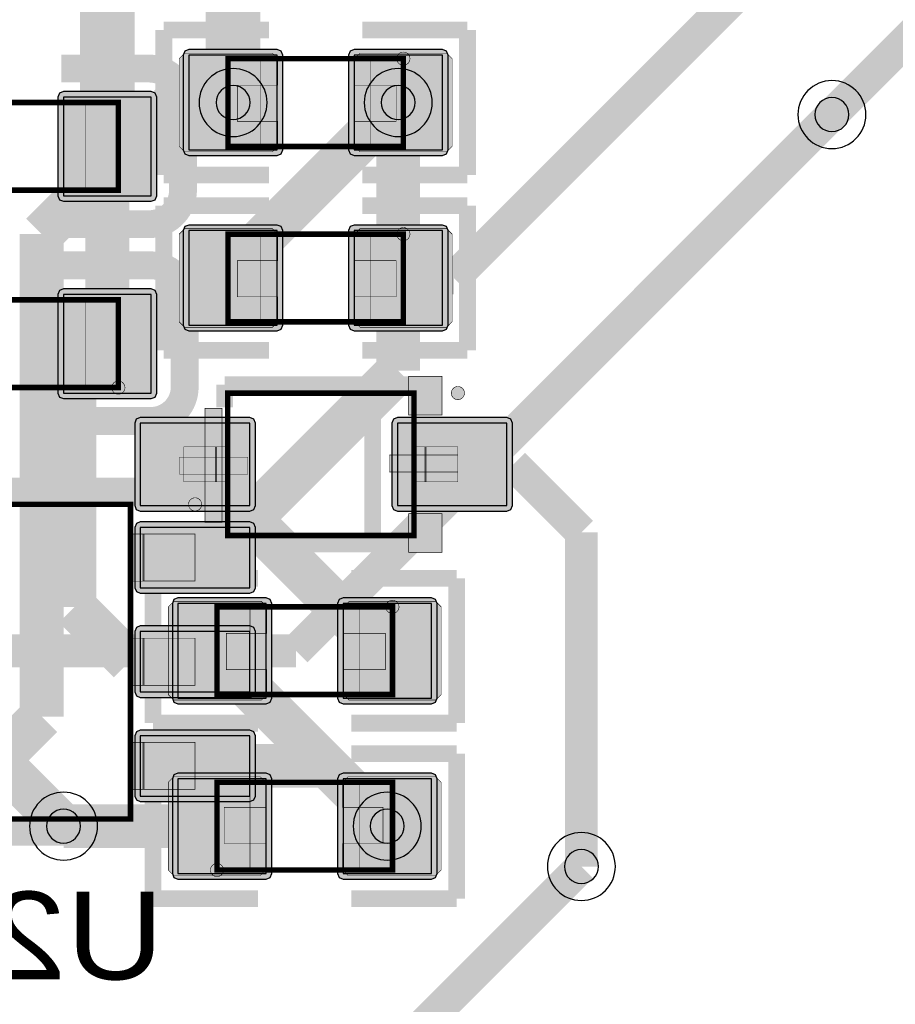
# Model space of a CAD drawing. Header units: millimetres. Extents: x -8 to 125, y -6 to 113.
# Tile 5 of 142: x 23.58 to 31.57, y 11.44 to 20.42. Entities that reach past the tile are written whole.
import ezdxf
from ezdxf.enums import TextEntityAlignment as Align

# ---------------------------------------------------------------- set-up
doc = ezdxf.new("R2010")
doc.units = ezdxf.units.MM
for name, color, linetype, true_color in [('Bottom Layer', 7, 'Continuous', 0x0000ff), ('Bottom Paste Mask Layer', 7, 'Continuous', 0x800000), ('Bottom Silkscreen Layer', 7, 'Continuous', 0x66cc33), ('Bottom Solder Mask Layer', 7, 'Continuous', 0xaa00ff), ('Component Marking Layer', 7, 'Continuous', 0x66ffcc), ('Component Shape Layer', 7, 'Continuous', 0x00cccc), ('Document Layer', 7, 'Continuous', 0xffffff), ('Hole Layer', 7, 'Continuous', 0x222222), ('Inner1', 7, 'Continuous', 0x999966), ('Multi-Layer', 7, 'Continuous', 0xc0c0c0), ('Pin Floating Layer', 7, 'Continuous', 0xff99ff), ('Pin Soldering Layer', 7, 'Continuous', 0xcc9999), ('Top Layer', 7, 'Continuous', 0xff0000), ('Top Paste Mask Layer', 7, 'Continuous', 0x808080), ('Top Silkscreen Layer', 7, 'Continuous', 0xffcc00), ('Top Solder Mask Layer', 7, 'Continuous', 0x800080)]:
    doc.layers.add(name, color=color, linetype=linetype, true_color=true_color)
doc.styles.get("Standard").update_dxf_attribs({"font": 'arial.ttf'})

msp = doc.modelspace()

# ---------------------------------------------------------------- hatches: boundary and pattern name
at = {"layer": 'Bottom Layer'}
for points in [[(23.9781, 19.718), (23.9781, 18.818), (24.7781, 18.818), (24.7781, 19.718)], [(24.7781, 17.018), (24.7781, 17.918), (23.9781, 17.918), (23.9781, 17.018)], [(24.6781, 15.7929), (24.6781, 15.2429), (25.6781, 15.2429), (25.6781, 15.7929)], [(24.6781, 14.843), (24.6781, 14.293), (25.6781, 14.293), (25.6781, 14.843)], [(24.6781, 13.893), (24.6781, 13.343), (25.6781, 13.343), (25.6781, 13.893)]]:
    msp.add_hatch(color=256, dxfattribs=at).paths.add_polyline_path(points)
at = {"layer": 'Bottom Paste Mask Layer'}
for points in [[(23.9781, 19.718), (23.9781, 18.818), (24.7781, 18.818), (24.7781, 19.718)], [(24.7781, 17.018), (24.7781, 17.918), (23.9781, 17.918), (23.9781, 17.018)], [(24.6781, 15.7929), (24.6781, 15.2429), (25.6781, 15.2429), (25.6781, 15.7929)], [(24.6781, 14.843), (24.6781, 14.293), (25.6781, 14.293), (25.6781, 14.843)], [(24.6781, 13.893), (24.6781, 13.343), (25.6781, 13.343), (25.6781, 13.893)]]:
    msp.add_hatch(color=256, dxfattribs=at).paths.add_polyline_path(points)
at = {"layer": 'Bottom Solder Mask Layer'}
for points in [[(23.9273, 19.718), (23.9273, 18.818), (23.9422, 18.7821), (23.9781, 18.7672), (24.7781, 18.7672), (24.814, 18.7821), (24.8289, 18.818), (24.8289, 19.718), (24.814, 19.7539), (24.7781, 19.7688), (23.9781, 19.7688), (23.9422, 19.7539)], [(24.8289, 17.018), (24.8289, 17.918), (24.814, 17.9539), (24.7781, 17.9688), (23.9781, 17.9688), (23.9422, 17.9539), (23.9273, 17.918), (23.9273, 17.018), (23.9422, 16.9821), (23.9781, 16.9672), (24.7781, 16.9672), (24.814, 16.9821)], [(24.6273, 15.7929), (24.6273, 15.2429), (24.6422, 15.207), (24.6781, 15.1921), (25.6781, 15.1921), (25.714, 15.207), (25.7289, 15.2429), (25.7289, 15.7929), (25.714, 15.8289), (25.6781, 15.8437), (24.6781, 15.8437), (24.6422, 15.8289)], [(24.6273, 14.843), (24.6273, 14.293), (24.6422, 14.257), (24.6781, 14.2422), (25.6781, 14.2422), (25.714, 14.257), (25.7289, 14.293), (25.7289, 14.843), (25.714, 14.8789), (25.6781, 14.8938), (24.6781, 14.8938), (24.6422, 14.8789)], [(24.6273, 13.893), (24.6273, 13.343), (24.6422, 13.3071), (24.6781, 13.2922), (25.6781, 13.2922), (25.714, 13.3071), (25.7289, 13.343), (25.7289, 13.893), (25.714, 13.9289), (25.6781, 13.9438), (24.6781, 13.9438), (24.6422, 13.9289)]]:
    msp.add_hatch(color=256, dxfattribs=at).paths.add_polyline_path(points)
at = {"layer": 'Component Marking Layer'}
for points in [[(27.0181, 20.068, 1), (27.1381, 20.068, 1)], [(27.0181, 18.468, 1), (27.1381, 18.468, 1)], [(24.4181, 17.068, 1), (24.5381, 17.068, 1)], [(27.5156, 17.018, 1), (27.6356, 17.018, 1)], [(25.1181, 16.0031, 1), (25.2381, 16.0031, 1)], [(26.9181, 15.068, 1), (27.0381, 15.068, 1)], [(25.3181, 12.668, 1), (25.4381, 12.668, 1)]]:
    msp.add_hatch(color=256, dxfattribs=at).paths.add_polyline_path(points)
at = {"layer": 'Document Layer'}
for points in [[(25.2676, 15.838), (25.2676, 16.878), (25.4236, 16.878), (25.4236, 15.838)], [(27.5756, 16.298), (27.5756, 16.454), (26.9516, 16.454), (26.9516, 16.298)], [(25.0356, 16.278), (25.0356, 16.434), (25.6596, 16.434), (25.6596, 16.278)]]:
    msp.add_hatch(color=256, dxfattribs=at).paths.add_polyline_path(points)
at = {"layer": 'Pin Floating Layer'}
for points in [[(25.3656, 16.2081), (25.3656, 16.5281), (25.4856, 16.5281), (25.4856, 16.2081)], [(27.1656, 16.2081), (27.1656, 16.5281), (27.2856, 16.5281), (27.2856, 16.2081)], [(24.713, 15.3029), (24.713, 15.7329), (24.568, 15.7329), (24.568, 15.3029)], [(24.713, 14.3529), (24.713, 14.7829), (24.568, 14.7829), (24.568, 14.3529)], [(24.713, 13.403), (24.713, 13.833), (24.568, 13.833), (24.568, 13.403)]]:
    msp.add_hatch(color=256, dxfattribs=at).paths.add_polyline_path(points)
at = {"layer": 'Pin Soldering Layer'}
for points in [[(25.4781, 20.068), (25.4781, 19.268), (25.7781, 19.268), (25.7781, 20.068)], [(27.0781, 20.068), (27.0781, 19.268), (26.7781, 19.268), (26.7781, 20.068)], [(24.4781, 19.668), (24.4781, 18.868), (24.1781, 18.868), (24.1781, 19.668)], [(25.4781, 18.468), (25.4781, 17.668), (25.7781, 17.668), (25.7781, 18.468)], [(27.0781, 18.468), (27.0781, 17.668), (26.7781, 17.668), (26.7781, 18.468)], [(24.4781, 17.068), (24.4781, 17.868), (24.1781, 17.868), (24.1781, 17.068)], [(25.0756, 16.2081), (25.0756, 16.5281), (25.3756, 16.5281), (25.3756, 16.2081)], [(27.2756, 16.2081), (27.2756, 16.5281), (27.5756, 16.5281), (27.5756, 16.2081)], [(24.7031, 15.7331), (24.7031, 15.3031), (25.1781, 15.3031), (25.1781, 15.7331)], [(25.3781, 15.068), (25.3781, 14.268), (25.6781, 14.268), (25.6781, 15.068)], [(26.9781, 15.068), (26.9781, 14.268), (26.6781, 14.268), (26.6781, 15.068)], [(24.7031, 14.7831), (24.7031, 14.353), (25.1781, 14.353), (25.1781, 14.7831)], [(24.7031, 13.8331), (24.7031, 13.4031), (25.1781, 13.4031), (25.1781, 13.8331)], [(25.3781, 12.668), (25.3781, 13.468), (25.6781, 13.468), (25.6781, 12.668)], [(26.9781, 12.668), (26.9781, 13.468), (26.6781, 13.468), (26.6781, 12.668)]]:
    msp.add_hatch(color=256, dxfattribs=at).paths.add_polyline_path(points)
at = {"layer": 'Top Layer'}
for points in [[(25.9279, 19.236), (25.9279, 20.1), (25.1215, 20.1), (25.1215, 19.236)], [(27.4347, 19.236), (27.4347, 20.1), (26.6282, 20.1), (26.6282, 19.236)], [(25.9279, 17.636), (25.9279, 18.5), (25.1215, 18.5), (25.1215, 17.636)], [(27.4347, 17.636), (27.4347, 18.5), (26.6282, 18.5), (26.6282, 17.636)], [(25.6781, 15.993), (25.6781, 16.743), (24.6781, 16.743), (24.6781, 15.993)], [(28.0232, 15.993), (28.0232, 16.743), (27.0232, 16.743), (27.0232, 15.993)], [(25.8279, 14.236), (25.8279, 15.1), (25.0215, 15.1), (25.0215, 14.236)], [(27.3347, 14.236), (27.3347, 15.1), (26.5282, 15.1), (26.5282, 14.236)], [(25.0215, 13.5), (25.0215, 12.636), (25.8279, 12.636), (25.8279, 13.5)], [(26.5282, 13.5), (26.5282, 12.636), (27.3347, 12.636), (27.3347, 13.5)]]:
    msp.add_hatch(color=256, dxfattribs=at).paths.add_polyline_path(points)
at = {"layer": 'Top Paste Mask Layer'}
for points in [[(25.083, 19.218), (25.883, 19.218), (25.9331, 19.268), (25.9331, 19.496), (25.5631, 19.496), (25.5631, 19.826), (25.9331, 19.826), (25.9331, 20.068), (25.883, 20.118), (25.083, 20.118), (25.0331, 20.068), (25.0331, 19.268)], [(26.6331, 19.268), (26.6331, 19.496), (27.013, 19.496), (27.013, 19.826), (26.6331, 19.826), (26.6331, 20.068), (26.683, 20.118), (27.473, 20.118), (27.523, 20.068), (27.523, 19.268), (27.473, 19.218), (26.683, 19.218)], [(25.083, 17.618), (25.883, 17.618), (25.9331, 17.668), (25.9331, 17.896), (25.5631, 17.896), (25.5631, 18.226), (25.9331, 18.226), (25.9331, 18.468), (25.883, 18.518), (25.083, 18.518), (25.0331, 18.468), (25.0331, 17.668)], [(26.6331, 17.668), (26.6331, 17.896), (27.013, 17.896), (27.013, 18.226), (26.6331, 18.226), (26.6331, 18.468), (26.683, 18.518), (27.473, 18.518), (27.523, 18.468), (27.523, 17.668), (27.473, 17.618), (26.683, 17.618)], [(25.6781, 15.993), (25.6781, 16.743), (24.6781, 16.743), (24.6781, 15.993)], [(28.0232, 15.993), (28.0232, 16.743), (27.0232, 16.743), (27.0232, 15.993)], [(24.983, 14.218), (25.783, 14.218), (25.8331, 14.268), (25.8331, 14.496), (25.4631, 14.496), (25.4631, 14.826), (25.8331, 14.826), (25.8331, 15.068), (25.783, 15.118), (24.983, 15.118), (24.9331, 15.068), (24.9331, 14.268)], [(26.5331, 14.268), (26.5331, 14.496), (26.913, 14.496), (26.913, 14.826), (26.5331, 14.826), (26.5331, 15.068), (26.583, 15.118), (27.373, 15.118), (27.423, 15.068), (27.423, 14.268), (27.373, 14.218), (26.583, 14.218)], [(25.8231, 13.4679), (25.8231, 13.24), (25.4431, 13.24), (25.4431, 12.91), (25.8231, 12.91), (25.8231, 12.6679), (25.7731, 12.618), (24.9831, 12.618), (24.9331, 12.6679), (24.9331, 13.4679), (24.9831, 13.518), (25.7731, 13.518)], [(27.3731, 13.518), (26.5731, 13.518), (26.5231, 13.4679), (26.5231, 13.24), (26.8931, 13.24), (26.8931, 12.91), (26.5231, 12.91), (26.5231, 12.6679), (26.5731, 12.618), (27.3731, 12.618), (27.4231, 12.6679), (27.4231, 13.4679)]]:
    msp.add_hatch(color=256, dxfattribs=at).paths.add_polyline_path(points)
at = {"layer": 'Top Silkscreen Layer'}
for points in [[(27.1256, 17.1704), (27.1256, 16.818), (27.4304, 16.818), (27.4304, 17.1704)], [(27.1256, 15.5656), (27.1256, 15.918), (27.4304, 15.918), (27.4304, 15.5656)]]:
    msp.add_hatch(color=256, dxfattribs=at).paths.add_polyline_path(points)
at = {"layer": 'Top Solder Mask Layer'}
for points in [[(25.9787, 19.236), (25.9787, 20.1), (25.9639, 20.1359), (25.9279, 20.1508), (25.1215, 20.1508), (25.0855, 20.1359), (25.0707, 20.1), (25.0707, 19.236), (25.0855, 19.2001), (25.1215, 19.1852), (25.9279, 19.1852), (25.9639, 19.2001)], [(27.4855, 19.236), (27.4855, 20.1), (27.4706, 20.1359), (27.4347, 20.1508), (26.6282, 20.1508), (26.5923, 20.1359), (26.5774, 20.1), (26.5774, 19.236), (26.5923, 19.2001), (26.6282, 19.1852), (27.4347, 19.1852), (27.4706, 19.2001)], [(25.9787, 17.636), (25.9787, 18.5), (25.9639, 18.5359), (25.9279, 18.5508), (25.1215, 18.5508), (25.0855, 18.5359), (25.0707, 18.5), (25.0707, 17.636), (25.0855, 17.6001), (25.1215, 17.5852), (25.9279, 17.5852), (25.9639, 17.6001)], [(27.4855, 17.636), (27.4855, 18.5), (27.4706, 18.5359), (27.4347, 18.5508), (26.6282, 18.5508), (26.5923, 18.5359), (26.5774, 18.5), (26.5774, 17.636), (26.5923, 17.6001), (26.6282, 17.5852), (27.4347, 17.5852), (27.4706, 17.6001)], [(25.7289, 15.993), (25.7289, 16.743), (25.714, 16.7789), (25.6781, 16.7938), (24.6781, 16.7938), (24.6421, 16.7789), (24.6273, 16.743), (24.6273, 15.993), (24.6421, 15.9571), (24.6781, 15.9422), (25.6781, 15.9422), (25.714, 15.9571)], [(28.074, 15.993), (28.074, 16.743), (28.0592, 16.7789), (28.0232, 16.7938), (27.0232, 16.7938), (26.9873, 16.7789), (26.9724, 16.743), (26.9724, 15.993), (26.9873, 15.9571), (27.0232, 15.9422), (28.0232, 15.9422), (28.0592, 15.9571)], [(25.8787, 14.236), (25.8787, 15.1), (25.8639, 15.1359), (25.8279, 15.1508), (25.0215, 15.1508), (24.9855, 15.1359), (24.9707, 15.1), (24.9707, 14.236), (24.9855, 14.2001), (25.0215, 14.1852), (25.8279, 14.1852), (25.8639, 14.2001)], [(27.3855, 14.236), (27.3855, 15.1), (27.3706, 15.1359), (27.3347, 15.1508), (26.5282, 15.1508), (26.4923, 15.1359), (26.4774, 15.1), (26.4774, 14.236), (26.4923, 14.2001), (26.5282, 14.1852), (27.3347, 14.1852), (27.3706, 14.2001)], [(24.9707, 13.5), (24.9707, 12.636), (24.9855, 12.6), (25.0215, 12.5852), (25.8279, 12.5852), (25.8639, 12.6), (25.8787, 12.636), (25.8787, 13.5), (25.8639, 13.5359), (25.8279, 13.5508), (25.0215, 13.5508), (24.9855, 13.5359)], [(26.4774, 13.5), (26.4774, 12.636), (26.4923, 12.6), (26.5282, 12.5852), (27.3347, 12.5852), (27.3706, 12.6), (27.3855, 12.636), (27.3855, 13.5), (27.3706, 13.5359), (27.3347, 13.5508), (26.5282, 13.5508), (26.4923, 13.5359)]]:
    msp.add_hatch(color=256, dxfattribs=at).paths.add_polyline_path(points)

# ---------------------------------------------------------------- linework, layer by layer
at = {"layer": 'Bottom Layer'}
for points, const_width in [([(24.3781, 20.834), (24.3781, 19.268)], 0.5), ([(27.0314, 19.668), (27.0314, 17.2213)], 0.4), ([(24.3781, 19.268), (24.3781, 17.468)], 0.4), ([(24.3781, 17.468), (24.0781, 17.168)], 0.4), ([(24.0781, 17.168), (24.0781, 15.068)], 0.4), ([(27.0314, 17.2213), (25.328, 15.5179)], 0.4), ([(25.328, 15.5179), (25.1781, 15.5179)], 0.4), ([(24.5781, 14.568), (24.0781, 15.068)], 0.4), ([(25.1781, 14.568), (24.5781, 14.568)], 0.4), ([(23.9781, 13.068), (23.3781, 13.668)], 0.4), ([(26.3814, 13.618), (25.1781, 13.618)], 0.4), ([(26.9314, 13.068), (26.3814, 13.618)], 0.4), ([(28.7021, 12.6993), (26.4168, 10.414)], 0.3)]:
    msp.add_lwpolyline(points, dxfattribs=dict(at, const_width=const_width))
for points in [[(23.9781, 19.718), (23.9781, 18.818), (24.7781, 18.818), (24.7781, 19.718)], [(24.7781, 17.018), (24.7781, 17.918), (23.9781, 17.918), (23.9781, 17.018)], [(24.6781, 15.7929), (24.6781, 15.2429), (25.6781, 15.2429), (25.6781, 15.7929)], [(24.6781, 14.843), (24.6781, 14.293), (25.6781, 14.293), (25.6781, 14.843)], [(24.6781, 13.893), (24.6781, 13.343), (25.6781, 13.343), (25.6781, 13.893)]]:
    msp.add_lwpolyline(points, close=True, dxfattribs=at)
at = {"layer": 'Bottom Paste Mask Layer'}
for points in [[(23.9781, 19.718), (23.9781, 18.818), (24.7781, 18.818), (24.7781, 19.718)], [(24.7781, 17.018), (24.7781, 17.918), (23.9781, 17.918), (23.9781, 17.018)], [(24.6781, 15.7929), (24.6781, 15.2429), (25.6781, 15.2429), (25.6781, 15.7929)], [(24.6781, 14.843), (24.6781, 14.293), (25.6781, 14.293), (25.6781, 14.843)], [(24.6781, 13.893), (24.6781, 13.343), (25.6781, 13.343), (25.6781, 13.893)]]:
    msp.add_lwpolyline(points, close=True, dxfattribs=at)
at = {"layer": 'Bottom Silkscreen Layer', "const_width": 0.254}
for points in [[(23.9583, 19.978), (24.7583, 19.978)], [(23.9583, 19.978), (24.7583, 19.978)], [(25.0681, 18.8682), (25.0681, 19.6682)], [(25.0681, 18.8682), (25.0681, 19.6682)], [(23.9583, 18.5584), (24.7583, 18.5584)], [(23.9583, 18.5584), (24.7583, 18.5584)], [(23.9737, 18.1834), (24.7737, 18.1834)], [(23.9737, 18.1834), (24.7737, 18.1834)], [(25.0835, 17.8736), (25.0835, 17.0736)], [(25.0835, 17.8736), (25.0835, 17.0736)], [(23.9737, 16.7638), (24.7737, 16.7638)], [(23.9737, 16.7638), (24.7737, 16.7638)], [(22.8781, 16.1181), (24.6781, 16.1181)], [(22.8781, 16.1181), (24.6781, 16.1181)], [(22.8781, 13.0181), (24.6781, 13.0181)], [(22.8781, 13.0181), (24.6781, 13.0181)]]:
    msp.add_lwpolyline(points, dxfattribs=at)
for points in [[(25.0681, 19.6682, 0.414214), (24.7582, 19.978)], [(25.0681, 19.6682, 0.414214), (24.7582, 19.978)], [(24.7582, 18.5584, 0.414239), (25.0681, 18.8682)], [(24.7582, 18.5584, 0.414239), (25.0681, 18.8682)], [(25.0836, 17.8736, 0.414214), (24.7737, 18.1834)], [(25.0836, 17.8736, 0.414214), (24.7737, 18.1834)], [(24.7737, 16.7638, 0.414239), (25.0836, 17.0736)], [(24.7737, 16.7638, 0.414239), (25.0836, 17.0736)]]:
    msp.add_lwpolyline(points, format="xyb", dxfattribs=at)
msp.add_lwpolyline([(25.0481, 16.219, 1), (25.3021, 16.219, 1)], format="xyb", close=True, dxfattribs=at)
msp.add_lwpolyline([(25.0481, 16.219, 1), (25.3021, 16.219, 1)], format="xyb", close=True, dxfattribs=at)
at = {"layer": 'Bottom Solder Mask Layer'}
for points in [[(23.9273, 19.718), (23.9273, 18.818), (23.9422, 18.7821), (23.9781, 18.7672), (24.7781, 18.7672), (24.814, 18.7821), (24.8289, 18.818), (24.8289, 19.718), (24.814, 19.7539), (24.7781, 19.7688), (23.9781, 19.7688), (23.9422, 19.7539)], [(24.8289, 17.018), (24.8289, 17.918), (24.814, 17.9539), (24.7781, 17.9688), (23.9781, 17.9688), (23.9422, 17.9539), (23.9273, 17.918), (23.9273, 17.018), (23.9422, 16.9821), (23.9781, 16.9672), (24.7781, 16.9672), (24.814, 16.9821)], [(24.6273, 15.7929), (24.6273, 15.2429), (24.6422, 15.207), (24.6781, 15.1921), (25.6781, 15.1921), (25.714, 15.207), (25.7289, 15.2429), (25.7289, 15.7929), (25.714, 15.8289), (25.6781, 15.8437), (24.6781, 15.8437), (24.6422, 15.8289)], [(24.6273, 14.843), (24.6273, 14.293), (24.6422, 14.257), (24.6781, 14.2422), (25.6781, 14.2422), (25.714, 14.257), (25.7289, 14.293), (25.7289, 14.843), (25.714, 14.8789), (25.6781, 14.8938), (24.6781, 14.8938), (24.6422, 14.8789)], [(24.6273, 13.893), (24.6273, 13.343), (24.6422, 13.3071), (24.6781, 13.2922), (25.6781, 13.2922), (25.714, 13.3071), (25.7289, 13.343), (25.7289, 13.893), (25.714, 13.9289), (25.6781, 13.9438), (24.6781, 13.9438), (24.6422, 13.9289)]]:
    msp.add_lwpolyline(points, close=True, dxfattribs=at)
at = {"layer": 'Component Marking Layer', "const_width": 0.00508}
for points in [[(27.0181, 20.068, 1), (27.1381, 20.068, 1)], [(27.0181, 18.468, 1), (27.1381, 18.468, 1)], [(24.4181, 17.068, 1), (24.5381, 17.068, 1)], [(27.5156, 17.018, 1), (27.6356, 17.018, 1)], [(25.1181, 16.0031, 1), (25.2381, 16.0031, 1)], [(26.9181, 15.068, 1), (27.0381, 15.068, 1)], [(25.3181, 12.668, 1), (25.4381, 12.668, 1)]]:
    msp.add_lwpolyline(points, format="xyb", close=True, dxfattribs=at)
at = {"layer": 'Component Shape Layer', "const_width": 0.0508}
for points in [[(27.0781, 20.068), (27.0781, 19.268), (25.4781, 19.268), (25.4781, 20.068)], [(27.0781, 20.068), (27.0781, 19.268), (25.4781, 19.268), (25.4781, 20.068)], [(22.8781, 19.668), (22.8781, 18.868), (24.4781, 18.868), (24.4781, 19.668)], [(22.8781, 19.668), (22.8781, 18.868), (24.4781, 18.868), (24.4781, 19.668)], [(27.0781, 18.468), (27.0781, 17.668), (25.4781, 17.668), (25.4781, 18.468)], [(27.0781, 18.468), (27.0781, 17.668), (25.4781, 17.668), (25.4781, 18.468)], [(24.4781, 17.068), (24.4781, 17.868), (22.8781, 17.868), (22.8781, 17.068)], [(24.4781, 17.068), (24.4781, 17.868), (22.8781, 17.868), (22.8781, 17.068)], [(25.4756, 15.718), (25.4756, 17.018), (27.1756, 17.018), (27.1756, 15.718)], [(25.4756, 15.718), (25.4756, 17.018), (27.1756, 17.018), (27.1756, 15.718)], [(22.9681, 16.0031), (22.9681, 13.1331), (24.5881, 13.1331), (24.5881, 16.0031)], [(22.9681, 16.0031), (22.9681, 13.1331), (24.5881, 13.1331), (24.5881, 16.0031)], [(26.9781, 15.068), (26.9781, 14.268), (25.3781, 14.268), (25.3781, 15.068)], [(26.9781, 15.068), (26.9781, 14.268), (25.3781, 14.268), (25.3781, 15.068)], [(25.3781, 12.668), (25.3781, 13.468), (26.9781, 13.468), (26.9781, 12.668)], [(25.3781, 12.668), (25.3781, 13.468), (26.9781, 13.468), (26.9781, 12.668)]]:
    msp.add_lwpolyline(points, close=True, dxfattribs=at)
at = {"layer": 'Document Layer', "const_width": 0.00508}
for points in [[(25.2676, 15.838), (25.2676, 16.878), (25.4236, 16.878), (25.4236, 15.838)], [(25.2676, 15.838), (25.2676, 16.878), (25.4236, 16.878), (25.4236, 15.838)], [(25.0356, 16.278), (25.0356, 16.434), (25.6596, 16.434), (25.6596, 16.278)], [(25.0356, 16.278), (25.0356, 16.434), (25.6596, 16.434), (25.6596, 16.278)], [(27.5756, 16.298), (27.5756, 16.454), (26.9516, 16.454), (26.9516, 16.298)], [(27.5756, 16.298), (27.5756, 16.454), (26.9516, 16.454), (26.9516, 16.298)]]:
    msp.add_lwpolyline(points, close=True, dxfattribs=at)
at = {"layer": 'Document Layer', "const_width": 0.2}
msp.add_lwpolyline([(25.078, 15.5179, 1), (25.2782, 15.5179, 1)], format="xyb", close=True, dxfattribs=at)
msp.add_lwpolyline([(25.078, 15.5179, 1), (25.2782, 15.5179, 1)], format="xyb", close=True, dxfattribs=at)
at = {"layer": 'Hole Layer'}
for points in [[(25.3697, 19.668, 1), (25.6797, 19.668, 1)], [(26.8764, 19.668, 1), (27.1864, 19.668, 1)], [(30.8331, 19.558, 1), (31.1431, 19.558, 1)], [(23.8231, 13.068, 1), (24.1331, 13.068, 1)], [(26.7764, 13.068, 1), (27.0864, 13.068, 1)], [(28.5471, 12.7, 1), (28.8571, 12.7, 1)]]:
    msp.add_lwpolyline(points, format="xyb", close=True, dxfattribs=at)
at = {"layer": 'Inner1', "const_width": 0.3}
for points in [[(30.9881, 19.558), (26.098, 14.668)], [(26.098, 14.668), (20.6247, 14.668)]]:
    msp.add_lwpolyline(points, dxfattribs=at)
at = {"layer": 'Multi-Layer'}
for points in [[(25.2147, 19.668, 1), (25.8347, 19.668, 1)], [(26.7214, 19.668, 1), (27.3414, 19.668, 1)], [(30.6781, 19.558, 1), (31.2981, 19.558, 1)], [(23.6681, 13.068, 1), (24.2881, 13.068, 1)], [(26.6214, 13.068, 1), (27.2414, 13.068, 1)], [(28.3921, 12.7, 1), (29.0121, 12.7, 1)]]:
    msp.add_lwpolyline(points, format="xyb", close=True, dxfattribs=at)
at = {"layer": 'Pin Floating Layer', "const_width": 0.00508}
for points in [[(25.3656, 16.2081), (25.3656, 16.5281), (25.4856, 16.5281), (25.4856, 16.2081)], [(25.3656, 16.2081), (25.3656, 16.5281), (25.4856, 16.5281), (25.4856, 16.2081)], [(27.1656, 16.2081), (27.1656, 16.5281), (27.2856, 16.5281), (27.2856, 16.2081)], [(27.1656, 16.2081), (27.1656, 16.5281), (27.2856, 16.5281), (27.2856, 16.2081)], [(24.713, 15.3029), (24.713, 15.7329), (24.568, 15.7329), (24.568, 15.3029)], [(24.713, 15.3029), (24.713, 15.7329), (24.568, 15.7329), (24.568, 15.3029)], [(24.713, 14.3529), (24.713, 14.7829), (24.568, 14.7829), (24.568, 14.3529)], [(24.713, 14.3529), (24.713, 14.7829), (24.568, 14.7829), (24.568, 14.3529)], [(24.713, 13.403), (24.713, 13.833), (24.568, 13.833), (24.568, 13.403)], [(24.713, 13.403), (24.713, 13.833), (24.568, 13.833), (24.568, 13.403)]]:
    msp.add_lwpolyline(points, close=True, dxfattribs=at)
at = {"layer": 'Pin Soldering Layer', "const_width": 0.00508}
for points in [[(25.4781, 20.068), (25.4781, 19.268), (25.7781, 19.268), (25.7781, 20.068)], [(25.4781, 20.068), (25.4781, 19.268), (25.7781, 19.268), (25.7781, 20.068)], [(27.0781, 20.068), (27.0781, 19.268), (26.7781, 19.268), (26.7781, 20.068)], [(27.0781, 20.068), (27.0781, 19.268), (26.7781, 19.268), (26.7781, 20.068)], [(24.4781, 19.668), (24.4781, 18.868), (24.1781, 18.868), (24.1781, 19.668)], [(24.4781, 19.668), (24.4781, 18.868), (24.1781, 18.868), (24.1781, 19.668)], [(25.4781, 18.468), (25.4781, 17.668), (25.7781, 17.668), (25.7781, 18.468)], [(25.4781, 18.468), (25.4781, 17.668), (25.7781, 17.668), (25.7781, 18.468)], [(27.0781, 18.468), (27.0781, 17.668), (26.7781, 17.668), (26.7781, 18.468)], [(27.0781, 18.468), (27.0781, 17.668), (26.7781, 17.668), (26.7781, 18.468)], [(24.4781, 17.068), (24.4781, 17.868), (24.1781, 17.868), (24.1781, 17.068)], [(24.4781, 17.068), (24.4781, 17.868), (24.1781, 17.868), (24.1781, 17.068)], [(25.0756, 16.2081), (25.0756, 16.5281), (25.3756, 16.5281), (25.3756, 16.2081)], [(25.0756, 16.2081), (25.0756, 16.5281), (25.3756, 16.5281), (25.3756, 16.2081)], [(27.2756, 16.2081), (27.2756, 16.5281), (27.5756, 16.5281), (27.5756, 16.2081)], [(27.2756, 16.2081), (27.2756, 16.5281), (27.5756, 16.5281), (27.5756, 16.2081)], [(24.7031, 15.7331), (24.7031, 15.3031), (25.1781, 15.3031), (25.1781, 15.7331)], [(24.7031, 15.7331), (24.7031, 15.3031), (25.1781, 15.3031), (25.1781, 15.7331)], [(25.3781, 15.068), (25.3781, 14.268), (25.6781, 14.268), (25.6781, 15.068)], [(25.3781, 15.068), (25.3781, 14.268), (25.6781, 14.268), (25.6781, 15.068)], [(26.9781, 15.068), (26.9781, 14.268), (26.6781, 14.268), (26.6781, 15.068)], [(26.9781, 15.068), (26.9781, 14.268), (26.6781, 14.268), (26.6781, 15.068)], [(24.7031, 14.7831), (24.7031, 14.353), (25.1781, 14.353), (25.1781, 14.7831)], [(24.7031, 14.7831), (24.7031, 14.353), (25.1781, 14.353), (25.1781, 14.7831)], [(24.7031, 13.8331), (24.7031, 13.4031), (25.1781, 13.4031), (25.1781, 13.8331)], [(24.7031, 13.8331), (24.7031, 13.4031), (25.1781, 13.4031), (25.1781, 13.8331)], [(25.3781, 12.668), (25.3781, 13.468), (25.6781, 13.468), (25.6781, 12.668)], [(25.3781, 12.668), (25.3781, 13.468), (25.6781, 13.468), (25.6781, 12.668)], [(26.9781, 12.668), (26.9781, 13.468), (26.6781, 13.468), (26.6781, 12.668)], [(26.9781, 12.668), (26.9781, 13.468), (26.6781, 13.468), (26.6781, 12.668)]]:
    msp.add_lwpolyline(points, close=True, dxfattribs=at)
at = {"layer": 'Top Layer'}
for points, const_width in [([(36.1415, 26.6701), (27.5394, 18.068)], 0.3), ([(37.3381, 25.9081), (30.9881, 19.558)], 0.3), ([(25.5247, 21.2688), (25.5247, 19.668)], 0.5), ([(24.9781, 19.668), (23.7781, 18.468)], 0.4), ([(25.5247, 19.668), (24.9781, 19.668)], 0.4), ([(27.0314, 19.668), (25.5247, 18.1613)], 0.4), ([(23.7781, 18.468), (23.7781, 14.068)], 0.4), ([(25.5247, 18.1613), (25.5247, 18.068)], 0.4), ([(27.0314, 18.068), (27.5394, 18.068)], 0.3), ([(25.1781, 16.368), (26.8781, 14.668)], 0.4), ([(27.5232, 16.368), (28.0821, 16.368)], 0.3), ([(28.7021, 15.748), (28.0821, 16.368)], 0.3), ([(28.7021, 12.7), (28.7021, 15.748)], 0.3), ([(25.4247, 14.5747), (25.4247, 14.668)], 0.4), ([(26.8781, 14.668), (26.9314, 14.668)], 0.4), ([(26.9314, 13.068), (25.4247, 14.5747)], 0.4), ([(23.7781, 14.068), (22.7781, 13.068)], 0.4), ([(23.9781, 13.068), (25.4247, 13.068)], 0.4)]:
    msp.add_lwpolyline(points, dxfattribs=dict(at, const_width=const_width))
for points in [[(25.9279, 19.236), (25.9279, 20.1), (25.1215, 20.1), (25.1215, 19.236)], [(27.4347, 19.236), (27.4347, 20.1), (26.6282, 20.1), (26.6282, 19.236)], [(25.9279, 17.636), (25.9279, 18.5), (25.1215, 18.5), (25.1215, 17.636)], [(27.4347, 17.636), (27.4347, 18.5), (26.6282, 18.5), (26.6282, 17.636)], [(25.6781, 15.993), (25.6781, 16.743), (24.6781, 16.743), (24.6781, 15.993)], [(28.0232, 15.993), (28.0232, 16.743), (27.0232, 16.743), (27.0232, 15.993)], [(25.8279, 14.236), (25.8279, 15.1), (25.0215, 15.1), (25.0215, 14.236)], [(27.3347, 14.236), (27.3347, 15.1), (26.5282, 15.1), (26.5282, 14.236)], [(25.0215, 13.5), (25.0215, 12.636), (25.8279, 12.636), (25.8279, 13.5)], [(26.5282, 13.5), (26.5282, 12.636), (27.3347, 12.636), (27.3347, 13.5)]]:
    msp.add_lwpolyline(points, close=True, dxfattribs=at)
at = {"layer": 'Top Paste Mask Layer', "const_width": 0.00508}
for points in [[(25.083, 19.218), (25.883, 19.218), (25.9331, 19.268), (25.9331, 19.496), (25.5631, 19.496), (25.5631, 19.826), (25.9331, 19.826), (25.9331, 20.068), (25.883, 20.118), (25.083, 20.118), (25.0331, 20.068), (25.0331, 19.268)], [(25.083, 19.218), (25.883, 19.218), (25.9331, 19.268), (25.9331, 19.496), (25.5631, 19.496), (25.5631, 19.826), (25.9331, 19.826), (25.9331, 20.068), (25.883, 20.118), (25.083, 20.118), (25.0331, 20.068), (25.0331, 19.268)], [(26.6331, 19.268), (26.6331, 19.496), (27.013, 19.496), (27.013, 19.826), (26.6331, 19.826), (26.6331, 20.068), (26.683, 20.118), (27.473, 20.118), (27.523, 20.068), (27.523, 19.268), (27.473, 19.218), (26.683, 19.218)], [(26.6331, 19.268), (26.6331, 19.496), (27.013, 19.496), (27.013, 19.826), (26.6331, 19.826), (26.6331, 20.068), (26.683, 20.118), (27.473, 20.118), (27.523, 20.068), (27.523, 19.268), (27.473, 19.218), (26.683, 19.218)], [(25.083, 17.618), (25.883, 17.618), (25.9331, 17.668), (25.9331, 17.896), (25.5631, 17.896), (25.5631, 18.226), (25.9331, 18.226), (25.9331, 18.468), (25.883, 18.518), (25.083, 18.518), (25.0331, 18.468), (25.0331, 17.668)], [(25.083, 17.618), (25.883, 17.618), (25.9331, 17.668), (25.9331, 17.896), (25.5631, 17.896), (25.5631, 18.226), (25.9331, 18.226), (25.9331, 18.468), (25.883, 18.518), (25.083, 18.518), (25.0331, 18.468), (25.0331, 17.668)], [(26.6331, 17.668), (26.6331, 17.896), (27.013, 17.896), (27.013, 18.226), (26.6331, 18.226), (26.6331, 18.468), (26.683, 18.518), (27.473, 18.518), (27.523, 18.468), (27.523, 17.668), (27.473, 17.618), (26.683, 17.618)], [(26.6331, 17.668), (26.6331, 17.896), (27.013, 17.896), (27.013, 18.226), (26.6331, 18.226), (26.6331, 18.468), (26.683, 18.518), (27.473, 18.518), (27.523, 18.468), (27.523, 17.668), (27.473, 17.618), (26.683, 17.618)], [(24.983, 14.218), (25.783, 14.218), (25.8331, 14.268), (25.8331, 14.496), (25.4631, 14.496), (25.4631, 14.826), (25.8331, 14.826), (25.8331, 15.068), (25.783, 15.118), (24.983, 15.118), (24.9331, 15.068), (24.9331, 14.268)], [(24.983, 14.218), (25.783, 14.218), (25.8331, 14.268), (25.8331, 14.496), (25.4631, 14.496), (25.4631, 14.826), (25.8331, 14.826), (25.8331, 15.068), (25.783, 15.118), (24.983, 15.118), (24.9331, 15.068), (24.9331, 14.268)], [(26.5331, 14.268), (26.5331, 14.496), (26.913, 14.496), (26.913, 14.826), (26.5331, 14.826), (26.5331, 15.068), (26.583, 15.118), (27.373, 15.118), (27.423, 15.068), (27.423, 14.268), (27.373, 14.218), (26.583, 14.218)], [(26.5331, 14.268), (26.5331, 14.496), (26.913, 14.496), (26.913, 14.826), (26.5331, 14.826), (26.5331, 15.068), (26.583, 15.118), (27.373, 15.118), (27.423, 15.068), (27.423, 14.268), (27.373, 14.218), (26.583, 14.218)], [(25.8231, 13.4679), (25.8231, 13.24), (25.4431, 13.24), (25.4431, 12.91), (25.8231, 12.91), (25.8231, 12.6679), (25.7731, 12.618), (24.9831, 12.618), (24.9331, 12.6679), (24.9331, 13.4679), (24.9831, 13.518), (25.7731, 13.518)], [(25.8231, 13.4679), (25.8231, 13.24), (25.4431, 13.24), (25.4431, 12.91), (25.8231, 12.91), (25.8231, 12.6679), (25.7731, 12.618), (24.9831, 12.618), (24.9331, 12.6679), (24.9331, 13.4679), (24.9831, 13.518), (25.7731, 13.518)], [(27.3731, 13.518), (26.5731, 13.518), (26.5231, 13.4679), (26.5231, 13.24), (26.8931, 13.24), (26.8931, 12.91), (26.5231, 12.91), (26.5231, 12.6679), (26.5731, 12.618), (27.3731, 12.618), (27.4231, 12.6679), (27.4231, 13.4679)], [(27.3731, 13.518), (26.5731, 13.518), (26.5231, 13.4679), (26.5231, 13.24), (26.8931, 13.24), (26.8931, 12.91), (26.5231, 12.91), (26.5231, 12.6679), (26.5731, 12.618), (27.3731, 12.618), (27.4231, 12.6679), (27.4231, 13.4679)]]:
    msp.add_lwpolyline(points, close=True, dxfattribs=at)
at = {"layer": 'Top Paste Mask Layer'}
for points in [[(25.6781, 15.993), (25.6781, 16.743), (24.6781, 16.743), (24.6781, 15.993)], [(28.0232, 15.993), (28.0232, 16.743), (27.0232, 16.743), (27.0232, 15.993)]]:
    msp.add_lwpolyline(points, close=True, dxfattribs=at)
at = {"layer": 'Top Silkscreen Layer'}
for points, const_width in [([(25.8519, 20.3286), (24.893, 20.3286)], 0.1524), ([(24.893, 20.3286), (24.893, 19.0074)], 0.1524), ([(25.8519, 20.3286), (24.893, 20.3286)], 0.1524), ([(24.893, 20.3286), (24.893, 19.0074)], 0.1524), ([(26.7043, 20.3286), (27.6632, 20.3286)], 0.1524), ([(26.7043, 20.3286), (27.6632, 20.3286)], 0.1524), ([(27.6632, 20.3286), (27.6632, 19.0074)], 0.1524), ([(27.6632, 20.3286), (27.6632, 19.0074)], 0.1524), ([(24.893, 19.0074), (25.8519, 19.0074)], 0.1524), ([(24.893, 19.0074), (25.8519, 19.0074)], 0.1524), ([(27.6632, 19.0074), (26.7043, 19.0074)], 0.1524), ([(27.6632, 19.0074), (26.7043, 19.0074)], 0.1524), ([(25.8519, 18.7286), (24.893, 18.7286)], 0.1524), ([(24.893, 18.7286), (24.893, 17.4074)], 0.1524), ([(25.8519, 18.7286), (24.893, 18.7286)], 0.1524), ([(24.893, 18.7286), (24.893, 17.4074)], 0.1524), ([(26.7043, 18.7286), (27.6632, 18.7286)], 0.1524), ([(26.7043, 18.7286), (27.6632, 18.7286)], 0.1524), ([(27.6632, 18.7286), (27.6632, 17.4074)], 0.1524), ([(27.6632, 18.7286), (27.6632, 17.4074)], 0.1524), ([(24.893, 17.4074), (25.8519, 17.4074)], 0.1524), ([(24.893, 17.4074), (25.8519, 17.4074)], 0.1524), ([(27.6632, 17.4074), (26.7043, 17.4074)], 0.1524), ([(27.6632, 17.4074), (26.7043, 17.4074)], 0.1524), ([(27.2019, 17.0942), (25.4494, 17.0942)], 0.1524), ([(27.2019, 17.0942), (25.4494, 17.0942)], 0.1524), ([(25.4494, 17.0942), (25.4494, 16.888)], 0.152), ([(25.4494, 17.0942), (25.4494, 16.888)], 0.152), ([(26.7974, 15.6418), (26.7974, 17.0942)], 0.1524), ([(26.7974, 15.6418), (26.7974, 17.0942)], 0.1524), ([(25.4494, 15.6418), (25.4494, 15.838)], 0.152), ([(25.4494, 15.6418), (25.4494, 15.838)], 0.152), ([(27.2019, 15.6418), (25.4494, 15.6418)], 0.1524), ([(27.2019, 15.6418), (25.4494, 15.6418)], 0.1524), ([(25.7519, 15.3286), (24.793, 15.3286)], 0.1524), ([(24.793, 15.3286), (24.793, 14.0074)], 0.1524), ([(25.7519, 15.3286), (24.793, 15.3286)], 0.1524), ([(24.793, 15.3286), (24.793, 14.0074)], 0.1524), ([(26.6043, 15.3286), (27.5632, 15.3286)], 0.1524), ([(26.6043, 15.3286), (27.5632, 15.3286)], 0.1524), ([(27.5632, 15.3286), (27.5632, 14.0074)], 0.1524), ([(27.5632, 15.3286), (27.5632, 14.0074)], 0.1524), ([(24.793, 14.0074), (25.7519, 14.0074)], 0.1524), ([(24.793, 14.0074), (25.7519, 14.0074)], 0.1524), ([(27.5632, 14.0074), (26.6043, 14.0074)], 0.1524), ([(27.5632, 14.0074), (26.6043, 14.0074)], 0.1524), ([(24.793, 12.4074), (24.793, 13.7286)], 0.1524), ([(24.793, 13.7286), (25.7519, 13.7286)], 0.1524), ([(24.793, 12.4074), (24.793, 13.7286)], 0.1524), ([(24.793, 13.7286), (25.7519, 13.7286)], 0.1524), ([(27.5632, 13.7286), (26.6043, 13.7286)], 0.1524), ([(27.5632, 13.7286), (26.6043, 13.7286)], 0.1524), ([(27.5632, 12.4074), (27.5632, 13.7286)], 0.1524), ([(27.5632, 12.4074), (27.5632, 13.7286)], 0.1524), ([(25.7519, 12.4074), (24.793, 12.4074)], 0.1524), ([(25.7519, 12.4074), (24.793, 12.4074)], 0.1524), ([(26.6043, 12.4074), (27.5632, 12.4074)], 0.1524), ([(26.6043, 12.4074), (27.5632, 12.4074)], 0.1524)]:
    msp.add_lwpolyline(points, dxfattribs=dict(at, const_width=const_width))
at = {"layer": 'Top Silkscreen Layer', "const_width": 0.00508}
for points in [[(27.1256, 17.1704), (27.1256, 16.818), (27.4304, 16.818), (27.4304, 17.1704)], [(27.1256, 17.1704), (27.1256, 16.818), (27.4304, 16.818), (27.4304, 17.1704)], [(27.1256, 15.5656), (27.1256, 15.918), (27.4304, 15.918), (27.4304, 15.5656)], [(27.1256, 15.5656), (27.1256, 15.918), (27.4304, 15.918), (27.4304, 15.5656)]]:
    msp.add_lwpolyline(points, close=True, dxfattribs=at)
at = {"layer": 'Top Solder Mask Layer'}
for points in [[(25.9787, 19.236), (25.9787, 20.1), (25.9639, 20.1359), (25.9279, 20.1508), (25.1215, 20.1508), (25.0855, 20.1359), (25.0707, 20.1), (25.0707, 19.236), (25.0855, 19.2001), (25.1215, 19.1852), (25.9279, 19.1852), (25.9639, 19.2001)], [(27.4855, 19.236), (27.4855, 20.1), (27.4706, 20.1359), (27.4347, 20.1508), (26.6282, 20.1508), (26.5923, 20.1359), (26.5774, 20.1), (26.5774, 19.236), (26.5923, 19.2001), (26.6282, 19.1852), (27.4347, 19.1852), (27.4706, 19.2001)], [(25.9787, 17.636), (25.9787, 18.5), (25.9639, 18.5359), (25.9279, 18.5508), (25.1215, 18.5508), (25.0855, 18.5359), (25.0707, 18.5), (25.0707, 17.636), (25.0855, 17.6001), (25.1215, 17.5852), (25.9279, 17.5852), (25.9639, 17.6001)], [(27.4855, 17.636), (27.4855, 18.5), (27.4706, 18.5359), (27.4347, 18.5508), (26.6282, 18.5508), (26.5923, 18.5359), (26.5774, 18.5), (26.5774, 17.636), (26.5923, 17.6001), (26.6282, 17.5852), (27.4347, 17.5852), (27.4706, 17.6001)], [(25.7289, 15.993), (25.7289, 16.743), (25.714, 16.7789), (25.6781, 16.7938), (24.6781, 16.7938), (24.6421, 16.7789), (24.6273, 16.743), (24.6273, 15.993), (24.6421, 15.9571), (24.6781, 15.9422), (25.6781, 15.9422), (25.714, 15.9571)], [(28.074, 15.993), (28.074, 16.743), (28.0592, 16.7789), (28.0232, 16.7938), (27.0232, 16.7938), (26.9873, 16.7789), (26.9724, 16.743), (26.9724, 15.993), (26.9873, 15.9571), (27.0232, 15.9422), (28.0232, 15.9422), (28.0592, 15.9571)], [(25.8787, 14.236), (25.8787, 15.1), (25.8639, 15.1359), (25.8279, 15.1508), (25.0215, 15.1508), (24.9855, 15.1359), (24.9707, 15.1), (24.9707, 14.236), (24.9855, 14.2001), (25.0215, 14.1852), (25.8279, 14.1852), (25.8639, 14.2001)], [(27.3855, 14.236), (27.3855, 15.1), (27.3706, 15.1359), (27.3347, 15.1508), (26.5282, 15.1508), (26.4923, 15.1359), (26.4774, 15.1), (26.4774, 14.236), (26.4923, 14.2001), (26.5282, 14.1852), (27.3347, 14.1852), (27.3706, 14.2001)], [(24.9707, 13.5), (24.9707, 12.636), (24.9855, 12.6), (25.0215, 12.5852), (25.8279, 12.5852), (25.8639, 12.6), (25.8787, 12.636), (25.8787, 13.5), (25.8639, 13.5359), (25.8279, 13.5508), (25.0215, 13.5508), (24.9855, 13.5359)], [(26.4774, 13.5), (26.4774, 12.636), (26.4923, 12.6), (26.5282, 12.5852), (27.3347, 12.5852), (27.3706, 12.6), (27.3855, 12.636), (27.3855, 13.5), (27.3706, 13.5359), (27.3347, 13.5508), (26.5282, 13.5508), (26.4923, 13.5359)]]:
    msp.add_lwpolyline(points, close=True, dxfattribs=at)

# ---------------------------------------------------------------- texts
at = {"layer": 'Bottom Silkscreen Layer', "text_generation_flag": 2, "width": 1.1}
msp.add_text('U20', height=0.8001, rotation=720, dxfattribs=at).set_placement((24.892, 11.43), align=Align.BOTTOM_LEFT)

doc.saveas('drawing.dxf')
